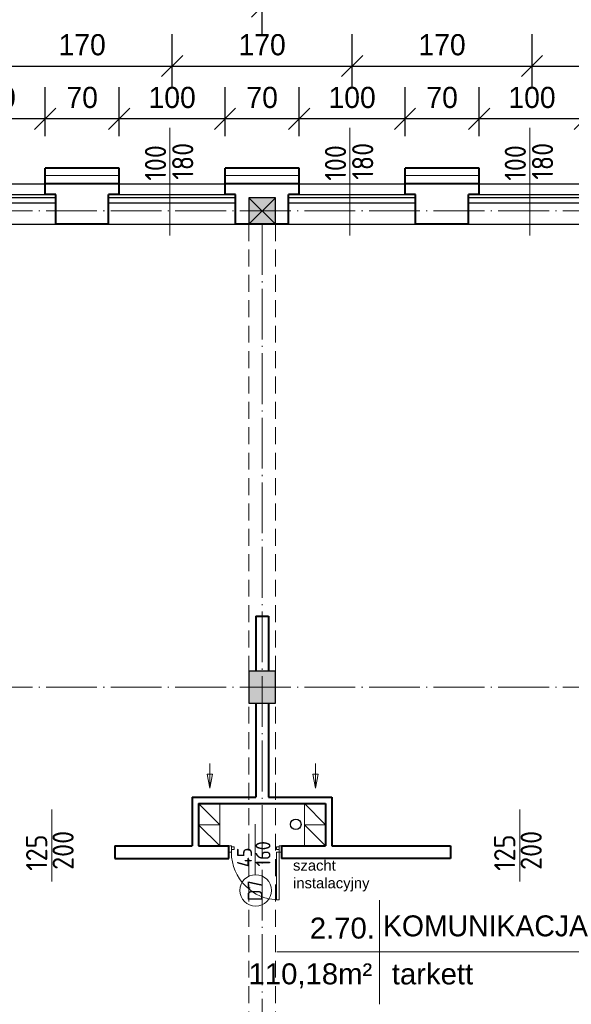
# Model space of a CAD drawing. Header units: millimetres. Extents: x -32003 to -19505, y 17931 to 29358.
# Tile 76 of 92: x -24683 to -24162, y 27464 to 28395. Entities that reach past the tile are written whole.
import ezdxf

# ---------------------------------------------------------------- set-up
doc = ezdxf.new("R2010")
doc.units = ezdxf.units.MM
doc.header["$PDMODE"] = 3
for name, pattern in [('ACAD_ISO03W100', [30, 12, -18]), ('ACAD_ISO04W100', [30.5, 24, -3, 0.5, -3]), ('KRESKOWA_X2', [12, 8, -4])]:
    doc.linetypes.add(name, pattern=pattern)
for name, color, linetype, lineweight in [('_wymiary', 1, 'Continuous', 9), ('drzwi', 140, 'Continuous', 13), ('KOMINY', 43, 'Continuous', 15), ('opisy drzwi', 40, 'Continuous', 13), ('opisy pom', 3, 'Continuous', 18), ('przerywana', 7, 'KRESKOWA_X2', 5), ('sciany', 4, 'Continuous', 40), ('symetria', 7, 'ACAD_ISO03W100', 5), ('SZRAF', 51, 'Continuous', 9), ('słupy', 2, 'Continuous', 30), ('ściana', 4, 'Continuous', 40)]:
    doc.layers.add(name, color=color, linetype=linetype, lineweight=lineweight)
doc.layers.add('kanalizacja', color=210, linetype='Continuous')
doc.styles.add('ISO', font='isocp.shx')
doc.styles.add('ROMANS', font='ROMANS')
doc.styles.add('SYSTEM', font='TXT')
doc.linetypes.add('BATTING', pattern='A,0.0001,-0.1,[134,ltypeshp.shx,S=0.1,R=0,X=-0.1,Y=0],-0.2,[134,ltypeshp.shx,S=0.1,R=180,X=0.1,Y=0],-0.1', length=0.4001)
doc.dimstyles.new('Jacek2', dxfattribs={"dimscale": 2, "dimtxt": 10, "dimasz": 10, "dimexe": 15, "dimexo": 15, "dimgap": 5, "dimtad": 1, "dimdec": 0, "dimrnd": 0.5, "dimzin": 0, "dimdsep": 46, "dimtxsty": 'Standard', "dimblk": 'OBLIQUE', "dimcen": 0, "dimdle": 5, "dimadec": 1, "dimazin": 0, "dimtfac": 1, "dimtdec": 0, "dimtofl": 0, "dimtmove": 0, "dimatfit": 3, "dimfxl": 0, "dimtolj": 1, "dimtzin": 0, "dimarcsym": 0})

# ---------------------------------------------------------------- blocks, each defined once
blk = doc.blocks.new('_OBLIQUE')
at = {"color": 0, "linetype": 'ByBlock'}
blk.add_line((-0.5, -0.5), (0.5, 0.5), dxfattribs=at)
blk = doc.blocks.new('*D486')
at = {"layer": '_wymiary', "color": 0, "lineweight": -2}
for p, q in [((-24248.67, 28284.45), (-24248.67, 28331.02)), ((-24148.8, 28284.45), (-24148.8, 28331.02)), ((-24138.8, 28301.02), (-24258.67, 28301.02))]:
    blk.add_line(p, q, dxfattribs=at)
at = {"layer": 'Defpoints', "color": 0}
for p in [(-24248.67, 28301.02), (-24248.67, 28254.45), (-24148.8, 28254.45)]:
    blk.add_point(p, dxfattribs=at)
at = {"layer": '_wymiary', "color": 0, "lineweight": -2, "xscale": 20, "yscale": 20, "zscale": 20, "rotation": 180}
blk.add_blockref('_OBLIQUE', (-24248.67, 28301.02), dxfattribs=at)
at = {"layer": '_wymiary', "color": 0, "lineweight": -2, "xscale": 20, "yscale": 20, "zscale": 20}
blk.add_blockref('_OBLIQUE', (-24148.8, 28301.02), dxfattribs=at)
at = {"layer": '_wymiary', "color": 0, "insert": (-24198.73, 28321.02), "char_height": 20, "attachment_point": 5}
blk.add_mtext('\\A1;100', dxfattribs=at)
blk = doc.blocks.new('*D487')
at = {"layer": '_wymiary', "color": 0, "lineweight": -2}
for p, q in [((-24318.67, 28284.45), (-24318.67, 28331.02)), ((-24248.67, 28284.45), (-24248.67, 28331.02)), ((-24238.67, 28301.02), (-24328.67, 28301.02))]:
    blk.add_line(p, q, dxfattribs=at)
at = {"layer": 'Defpoints', "color": 0}
for p in [(-24318.67, 28301.02), (-24318.67, 28254.45), (-24248.67, 28254.45)]:
    blk.add_point(p, dxfattribs=at)
at = {"layer": '_wymiary', "color": 0, "lineweight": -2, "xscale": 20, "yscale": 20, "zscale": 20, "rotation": 180}
blk.add_blockref('_OBLIQUE', (-24318.67, 28301.02), dxfattribs=at)
at = {"layer": '_wymiary', "color": 0, "lineweight": -2, "xscale": 20, "yscale": 20, "zscale": 20}
blk.add_blockref('_OBLIQUE', (-24248.67, 28301.02), dxfattribs=at)
at = {"layer": '_wymiary', "color": 0, "insert": (-24283.67, 28321.02), "char_height": 20, "attachment_point": 5}
blk.add_mtext('\\A1;70', dxfattribs=at)
blk = doc.blocks.new('*D488')
at = {"layer": '_wymiary', "color": 0, "lineweight": -2}
for p, q in [((-24418.67, 28284.45), (-24418.67, 28331.02)), ((-24318.67, 28284.45), (-24318.67, 28331.02)), ((-24308.67, 28301.02), (-24428.67, 28301.02))]:
    blk.add_line(p, q, dxfattribs=at)
at = {"layer": 'Defpoints', "color": 0}
for p in [(-24418.67, 28301.02), (-24418.67, 28254.45), (-24318.67, 28254.45)]:
    blk.add_point(p, dxfattribs=at)
at = {"layer": '_wymiary', "color": 0, "lineweight": -2, "xscale": 20, "yscale": 20, "zscale": 20, "rotation": 180}
blk.add_blockref('_OBLIQUE', (-24418.67, 28301.02), dxfattribs=at)
at = {"layer": '_wymiary', "color": 0, "lineweight": -2, "xscale": 20, "yscale": 20, "zscale": 20}
blk.add_blockref('_OBLIQUE', (-24318.67, 28301.02), dxfattribs=at)
at = {"layer": '_wymiary', "color": 0, "insert": (-24368.67, 28321.02), "char_height": 20, "attachment_point": 5}
blk.add_mtext('\\A1;100', dxfattribs=at)
blk = doc.blocks.new('*D489')
at = {"layer": '_wymiary', "color": 0, "lineweight": -2}
for p, q in [((-24488.67, 28284.45), (-24488.67, 28331.02)), ((-24418.67, 28284.45), (-24418.67, 28331.02)), ((-24408.67, 28301.02), (-24498.67, 28301.02))]:
    blk.add_line(p, q, dxfattribs=at)
at = {"layer": 'Defpoints', "color": 0}
for p in [(-24488.67, 28301.02), (-24488.67, 28254.45), (-24418.67, 28254.45)]:
    blk.add_point(p, dxfattribs=at)
at = {"layer": '_wymiary', "color": 0, "lineweight": -2, "xscale": 20, "yscale": 20, "zscale": 20, "rotation": 180}
blk.add_blockref('_OBLIQUE', (-24488.67, 28301.02), dxfattribs=at)
at = {"layer": '_wymiary', "color": 0, "lineweight": -2, "xscale": 20, "yscale": 20, "zscale": 20}
blk.add_blockref('_OBLIQUE', (-24418.67, 28301.02), dxfattribs=at)
at = {"layer": '_wymiary', "color": 0, "insert": (-24453.67, 28321.02), "char_height": 20, "attachment_point": 5}
blk.add_mtext('\\A1;70', dxfattribs=at)
blk = doc.blocks.new('*D490')
at = {"layer": '_wymiary', "color": 0, "lineweight": -2}
for p, q in [((-24588.67, 28284.45), (-24588.67, 28331.02)), ((-24488.67, 28284.45), (-24488.67, 28331.02)), ((-24478.67, 28301.02), (-24598.67, 28301.02))]:
    blk.add_line(p, q, dxfattribs=at)
at = {"layer": 'Defpoints', "color": 0}
for p in [(-24588.67, 28301.02), (-24588.67, 28254.45), (-24488.67, 28254.45)]:
    blk.add_point(p, dxfattribs=at)
at = {"layer": '_wymiary', "color": 0, "lineweight": -2, "xscale": 20, "yscale": 20, "zscale": 20, "rotation": 180}
blk.add_blockref('_OBLIQUE', (-24588.67, 28301.02), dxfattribs=at)
at = {"layer": '_wymiary', "color": 0, "lineweight": -2, "xscale": 20, "yscale": 20, "zscale": 20}
blk.add_blockref('_OBLIQUE', (-24488.67, 28301.02), dxfattribs=at)
at = {"layer": '_wymiary', "color": 0, "insert": (-24538.67, 28321.02), "char_height": 20, "attachment_point": 5}
blk.add_mtext('\\A1;100', dxfattribs=at)
blk = doc.blocks.new('*D491')
at = {"layer": '_wymiary', "color": 0, "lineweight": -2}
for p, q in [((-24658.67, 28284.45), (-24658.67, 28331.02)), ((-24588.67, 28284.45), (-24588.67, 28331.02)), ((-24578.67, 28301.02), (-24668.67, 28301.02))]:
    blk.add_line(p, q, dxfattribs=at)
at = {"layer": 'Defpoints', "color": 0}
for p in [(-24658.67, 28301.02), (-24658.67, 28254.45), (-24588.67, 28254.45)]:
    blk.add_point(p, dxfattribs=at)
at = {"layer": '_wymiary', "color": 0, "lineweight": -2, "xscale": 20, "yscale": 20, "zscale": 20, "rotation": 180}
blk.add_blockref('_OBLIQUE', (-24658.67, 28301.02), dxfattribs=at)
at = {"layer": '_wymiary', "color": 0, "lineweight": -2, "xscale": 20, "yscale": 20, "zscale": 20}
blk.add_blockref('_OBLIQUE', (-24588.67, 28301.02), dxfattribs=at)
at = {"layer": '_wymiary', "color": 0, "insert": (-24623.67, 28321.02), "char_height": 20, "attachment_point": 5}
blk.add_mtext('\\A1;70', dxfattribs=at)
blk = doc.blocks.new('*D492')
at = {"layer": '_wymiary', "color": 0, "lineweight": -2}
for p, q in [((-24758.67, 28284.45), (-24758.67, 28331.02)), ((-24658.67, 28284.45), (-24658.67, 28331.02)), ((-24648.67, 28301.02), (-24768.67, 28301.02))]:
    blk.add_line(p, q, dxfattribs=at)
at = {"layer": 'Defpoints', "color": 0}
for p in [(-24758.67, 28301.02), (-24758.67, 28254.45), (-24658.67, 28254.45)]:
    blk.add_point(p, dxfattribs=at)
at = {"layer": '_wymiary', "color": 0, "lineweight": -2, "xscale": 20, "yscale": 20, "zscale": 20, "rotation": 180}
blk.add_blockref('_OBLIQUE', (-24758.67, 28301.02), dxfattribs=at)
at = {"layer": '_wymiary', "color": 0, "lineweight": -2, "xscale": 20, "yscale": 20, "zscale": 20}
blk.add_blockref('_OBLIQUE', (-24658.67, 28301.02), dxfattribs=at)
at = {"layer": '_wymiary', "color": 0, "insert": (-24708.67, 28321.02), "char_height": 20, "attachment_point": 5}
blk.add_mtext('\\A1;100', dxfattribs=at)
blk = doc.blocks.new('*D532')
at = {"layer": '_wymiary', "color": 0, "lineweight": -2}
for p, q in [((-24708.67, 28331.02), (-24708.67, 28380.82)), ((-24538.67, 28331.02), (-24538.67, 28380.82)), ((-24718.67, 28350.82), (-24528.67, 28350.82))]:
    blk.add_line(p, q, dxfattribs=at)
at = {"layer": 'Defpoints', "color": 0}
for p in [(-24538.67, 28350.82), (-24708.67, 28301.02), (-24538.67, 28301.02)]:
    blk.add_point(p, dxfattribs=at)
at = {"layer": '_wymiary', "color": 0, "lineweight": -2, "xscale": 20, "yscale": 20, "zscale": 20, "rotation": 180}
blk.add_blockref('_OBLIQUE', (-24708.67, 28350.82), dxfattribs=at)
at = {"layer": '_wymiary', "color": 0, "lineweight": -2, "xscale": 20, "yscale": 20, "zscale": 20}
blk.add_blockref('_OBLIQUE', (-24538.67, 28350.82), dxfattribs=at)
at = {"layer": '_wymiary', "color": 0, "insert": (-24623.67, 28370.82), "char_height": 20, "attachment_point": 5}
blk.add_mtext('\\A1;170', dxfattribs=at)
blk = doc.blocks.new('*D533')
at = {"layer": '_wymiary', "color": 0, "lineweight": -2}
for p, q in [((-24538.67, 28331.02), (-24538.67, 28380.82)), ((-24368.67, 28331.02), (-24368.67, 28380.82)), ((-24548.67, 28350.82), (-24358.67, 28350.82))]:
    blk.add_line(p, q, dxfattribs=at)
at = {"layer": 'Defpoints', "color": 0}
for p in [(-24368.67, 28350.82), (-24538.67, 28301.02), (-24368.67, 28301.02)]:
    blk.add_point(p, dxfattribs=at)
at = {"layer": '_wymiary', "color": 0, "lineweight": -2, "xscale": 20, "yscale": 20, "zscale": 20, "rotation": 180}
blk.add_blockref('_OBLIQUE', (-24538.67, 28350.82), dxfattribs=at)
at = {"layer": '_wymiary', "color": 0, "lineweight": -2, "xscale": 20, "yscale": 20, "zscale": 20}
blk.add_blockref('_OBLIQUE', (-24368.67, 28350.82), dxfattribs=at)
at = {"layer": '_wymiary', "color": 0, "insert": (-24453.67, 28370.82), "char_height": 20, "attachment_point": 5}
blk.add_mtext('\\A1;170', dxfattribs=at)
blk = doc.blocks.new('*D534')
at = {"layer": '_wymiary', "color": 0, "lineweight": -2}
for p, q in [((-24368.67, 28331.02), (-24368.67, 28380.82)), ((-24198.73, 28331.02), (-24198.73, 28380.82)), ((-24378.67, 28350.82), (-24188.73, 28350.82))]:
    blk.add_line(p, q, dxfattribs=at)
at = {"layer": 'Defpoints', "color": 0}
for p in [(-24198.73, 28350.82), (-24368.67, 28301.02), (-24198.73, 28301.02)]:
    blk.add_point(p, dxfattribs=at)
at = {"layer": '_wymiary', "color": 0, "lineweight": -2, "xscale": 20, "yscale": 20, "zscale": 20, "rotation": 180}
blk.add_blockref('_OBLIQUE', (-24368.67, 28350.82), dxfattribs=at)
at = {"layer": '_wymiary', "color": 0, "lineweight": -2, "xscale": 20, "yscale": 20, "zscale": 20}
blk.add_blockref('_OBLIQUE', (-24198.73, 28350.82), dxfattribs=at)
at = {"layer": '_wymiary', "color": 0, "insert": (-24283.7, 28370.82), "char_height": 20, "attachment_point": 5}
blk.add_mtext('\\A1;170', dxfattribs=at)
blk = doc.blocks.new('*D535')
at = {"layer": '_wymiary', "color": 0, "lineweight": -2}
for p, q in [((-24198.73, 28331.02), (-24198.73, 28380.82)), ((-24028.8, 28331.02), (-24028.8, 28380.82)), ((-24208.73, 28350.82), (-24018.8, 28350.82))]:
    blk.add_line(p, q, dxfattribs=at)
at = {"layer": 'Defpoints', "color": 0}
for p in [(-24028.8, 28350.82), (-24198.73, 28301.02), (-24028.8, 28301.02)]:
    blk.add_point(p, dxfattribs=at)
at = {"layer": '_wymiary', "color": 0, "lineweight": -2, "xscale": 20, "yscale": 20, "zscale": 20, "rotation": 180}
blk.add_blockref('_OBLIQUE', (-24198.73, 28350.82), dxfattribs=at)
at = {"layer": '_wymiary', "color": 0, "lineweight": -2, "xscale": 20, "yscale": 20, "zscale": 20}
blk.add_blockref('_OBLIQUE', (-24028.8, 28350.82), dxfattribs=at)
at = {"layer": '_wymiary', "color": 0, "insert": (-24113.77, 28370.82), "char_height": 20, "attachment_point": 5}
blk.add_mtext('\\A1;170', dxfattribs=at)
blk = doc.blocks.new('*D572')
at = {"layer": '_wymiary', "color": 0, "lineweight": -2}
for p, q in [((-24453.67, 28380.82), (-24453.67, 28437.13)), ((-24113.77, 28380.82), (-24113.77, 28437.13)), ((-24103.77, 28407.13), (-24463.67, 28407.13))]:
    blk.add_line(p, q, dxfattribs=at)
at = {"layer": 'Defpoints', "color": 0}
for p in [(-24453.67, 28407.13), (-24453.67, 28350.82), (-24113.77, 28350.82)]:
    blk.add_point(p, dxfattribs=at)
at = {"layer": '_wymiary', "color": 0, "lineweight": -2, "xscale": 20, "yscale": 20, "zscale": 20, "rotation": 180}
blk.add_blockref('_OBLIQUE', (-24453.67, 28407.13), dxfattribs=at)
at = {"layer": '_wymiary', "color": 0, "lineweight": -2, "xscale": 20, "yscale": 20, "zscale": 20}
blk.add_blockref('_OBLIQUE', (-24113.77, 28407.13), dxfattribs=at)
at = {"layer": '_wymiary', "color": 0, "insert": (-24283.72, 28427.13), "char_height": 20, "attachment_point": 5}
blk.add_mtext('\\A1;340', dxfattribs=at)
blk = doc.blocks.new('*D573')
at = {"layer": '_wymiary', "color": 0, "lineweight": -2}
for p, q in [((-24793.67, 28380.82), (-24793.67, 28437.13)), ((-24453.67, 28380.82), (-24453.67, 28437.13)), ((-24443.67, 28407.13), (-24803.67, 28407.13))]:
    blk.add_line(p, q, dxfattribs=at)
at = {"layer": 'Defpoints', "color": 0}
for p in [(-24793.67, 28407.13), (-24793.67, 28350.82), (-24453.67, 28350.82)]:
    blk.add_point(p, dxfattribs=at)
at = {"layer": '_wymiary', "color": 0, "lineweight": -2, "xscale": 20, "yscale": 20, "zscale": 20, "rotation": 180}
blk.add_blockref('_OBLIQUE', (-24793.67, 28407.13), dxfattribs=at)
at = {"layer": '_wymiary', "color": 0, "lineweight": -2, "xscale": 20, "yscale": 20, "zscale": 20}
blk.add_blockref('_OBLIQUE', (-24453.67, 28407.13), dxfattribs=at)
at = {"layer": '_wymiary', "color": 0, "insert": (-24623.67, 28427.13), "char_height": 20, "attachment_point": 5}
blk.add_mtext('\\A1;340', dxfattribs=at)

msp = doc.modelspace()

# ---------------------------------------------------------------- hatches: boundary and pattern name
at = {"layer": 'SZRAF'}
msp.add_hatch(color=256, dxfattribs=at).paths.add_polyline_path([(-24466.17, 28201.45), (-24441.17, 28201.45), (-24441.17, 28226.45), (-24466.17, 28226.45)])
h = msp.add_hatch(color=256, dxfattribs=at)
h.dxf.hatch_style = 1
h.paths.add_polyline_path([(-24466.17, 27763.95), (-24453.67, 27763.95), (-24453.67, 27778.95), (-24466.17, 27778.95)])
h.paths.add_polyline_path([(-24453.67, 27763.95), (-24466.17, 27763.95), (-24466.17, 27748.95), (-24453.67, 27748.95)])
h.paths.add_polyline_path([(-24453.67, 27763.95), (-24441.17, 27763.95), (-24441.17, 27778.95), (-24453.67, 27778.95)])
h.paths.add_polyline_path([(-24453.67, 27748.95), (-24441.17, 27748.95), (-24441.17, 27763.95), (-24453.67, 27763.95)])

# ---------------------------------------------------------------- linework, layer by layer
for p, q in [((-27768.67, 28239.45), (-24079.17, 28239.45)), ((-27428.67, 28239.45), (-23739.17, 28239.45)), ((-27088.67, 28239.45), (-23399.17, 28239.45)), ((-24479.17, 28239.45), (-23737.8, 28239.45)), ((-24766.67, 28229.45), (-24648.67, 28229.45)), ((-24598.67, 28229.45), (-24480.67, 28229.45)), ((-24426.67, 28229.45), (-24308.67, 28229.45)), ((-24258.67, 28229.45), (-24140.8, 28229.45)), ((-24648.67, 28226.45), (-24768.67, 28226.45)), ((-24648.67, 28221.38), (-24768.67, 28221.38)), ((-24478.67, 28226.45), (-24598.67, 28226.45)), ((-24478.67, 28221.38), (-24598.67, 28221.38)), ((-24308.67, 28226.45), (-24428.67, 28226.45)), ((-24308.67, 28221.38), (-24428.67, 28221.38)), ((-24132.8, 28226.45), (-24258.67, 28226.45)), ((-24132.8, 28221.38), (-24258.67, 28221.38)), ((-27768.67, 28201.45), (-23414.67, 28201.45)), ((-27428.67, 28201.45), (-23074.67, 28201.45)), ((-27088.67, 28201.45), (-22734.67, 28201.45)), ((-24387.67, 27659.95), (-24387.67, 27613.95))]:
    msp.add_line(p, q)
at = {"layer": 'drzwi'}
for points in [[(-24482.67, 27613.95, 0), (-24485.17, 27613.95, 0), (-24485.17, 27607.95, 0), (-24482.67, 27607.95, 0), (-24482.67, 27613.95, 0)], [(-24437.72, 27613.95, 0), (-24435.22, 27613.95, 0), (-24435.22, 27607.95, 0), (-24437.72, 27607.95, 0), (-24437.72, 27613.95, 0)], [(-24482.67, 27612.95, 0), (-24480.17, 27612.95, 0), (-24480.17, 27610.45, 0), (-24482.67, 27610.45, 0), (-24482.67, 27612.95, 0)], [(-24437.72, 27612.95, 0), (-24440.21, 27612.95, 0), (-24440.21, 27610.45, 0), (-24437.72, 27610.45, 0), (-24437.72, 27612.95, 0)], [(-24437.72, 27607.95, 0), (-24440.21, 27607.95, 0), (-24440.21, 27563, 0), (-24437.72, 27563, 0), (-24437.72, 27607.95, 0)]]:
    msp.add_polyline3d(points, dxfattribs=at)
msp.add_arc((-24437.72, 27607.95), 44.96, 180, 270, dxfattribs=at)
at = {"layer": 'kanalizacja'}
msp.add_circle((-24421.91, 27634.31), 5, dxfattribs=at)
at = {"layer": 'KOMINY'}
for p, q in [((-24513.67, 27613.95), (-24513.67, 27653.95)), ((-24513.67, 27653.95), (-24493.67, 27633.95)), ((-24493.67, 27613.95), (-24493.67, 27653.95)), ((-24413.67, 27613.95), (-24413.67, 27653.95)), ((-24413.67, 27653.95), (-24393.67, 27633.95)), ((-24513.67, 27633.95), (-24493.67, 27613.95)), ((-24413.67, 27633.95), (-24393.67, 27613.95))]:
    msp.add_line(p, q, dxfattribs=at)
for points in [[(-24503.07, 27691.9), (-24503.07, 27668.63), (-24505.61, 27681.75), (-24500.49, 27681.75), (-24503.07, 27668.63)], [(-24403.36, 27691.9), (-24403.36, 27668.63), (-24405.9, 27681.75), (-24400.78, 27681.75), (-24403.36, 27668.63)]]:
    msp.add_lwpolyline(points, dxfattribs=at)
for points in [[(-24493.67, 27633.95), (-24513.67, 27633.95), (-24513.67, 27653.95), (-24493.67, 27653.95)], [(-24393.67, 27633.95), (-24413.67, 27633.95), (-24413.67, 27653.95), (-24393.67, 27653.95)], [(-24493.67, 27613.95), (-24513.67, 27613.95), (-24513.67, 27633.95), (-24493.67, 27633.95)], [(-24393.67, 27613.95), (-24413.67, 27613.95), (-24413.67, 27633.95), (-24393.67, 27633.95)]]:
    msp.add_lwpolyline(points, close=True, dxfattribs=at)
at = {"layer": 'opisy drzwi'}
for p, q in [((-24540.7, 28190.66), (-24540.7, 28292.42)), ((-24370.7, 28190.66), (-24370.7, 28292.42)), ((-24200.83, 28190.66), (-24200.83, 28292.42)), ((-24652.25, 27580.46), (-24652.25, 27648.33)), ((-24210.1, 27580.46), (-24210.1, 27648.33)), ((-24460.19, 27586.85), (-24460.19, 27634.36))]:
    msp.add_line(p, q, dxfattribs=at)
msp.add_circle((-24459.82, 27571.84), 14.88, dxfattribs=at)
at = {"layer": 'opisy pom'}
for p, q in [((-24342.73, 27562.75), (-24342.73, 27464.42)), ((-24439.91, 27513.92), (-24111.19, 27513.92))]:
    msp.add_line(p, q, dxfattribs=at)
at = {"layer": 'przerywana', "ltscale": 2}
for p, q in [((-24466.17, 28201.45), (-24466.17, 26876.45)), ((-24441.17, 28201.45), (-24441.17, 26876.45))]:
    msp.add_line(p, q, dxfattribs=at)
at = {"layer": 'sciany', "ltscale": 2}
for p, q in [((-24459.67, 27831.15), (-24459.67, 27778.95)), ((-24447.67, 27831.15), (-24447.67, 27778.95)), ((-24459.67, 27748.95), (-24459.67, 27659.95)), ((-24447.67, 27748.95), (-24447.67, 27659.95))]:
    msp.add_line(p, q, dxfattribs=at)
at = {"layer": 'sciany'}
for p, q in [((-24459.67, 27831.15), (-24447.67, 27831.15)), ((-24519.67, 27659.95), (-24459.67, 27659.95)), ((-24519.67, 27659.95), (-24519.67, 27613.95)), ((-24447.67, 27659.95), (-24387.67, 27659.95)), ((-24387.67, 27659.95), (-24387.67, 27613.95)), ((-24513.67, 27653.95), (-24393.67, 27653.95)), ((-24513.67, 27653.95), (-24513.67, 27613.95)), ((-24393.67, 27653.95), (-24393.67, 27613.95)), ((-24592.95, 27613.95), (-24519.67, 27613.95)), ((-24592.95, 27613.95), (-24592.95, 27601.95)), ((-24513.67, 27613.95), (-24485.17, 27613.95)), ((-24485.17, 27601.95), (-24485.17, 27613.95)), ((-24435.22, 27613.95), (-24393.67, 27613.95)), ((-24435.22, 27613.95), (-24435.22, 27601.95)), ((-24387.67, 27613.95), (-24275.79, 27613.95)), ((-24275.79, 27613.95), (-24275.79, 27601.95)), ((-24592.95, 27601.95), (-24485.17, 27601.95)), ((-24275.79, 27601.95), (-24435.22, 27601.95))]:
    msp.add_line(p, q, dxfattribs=at)
at = {"layer": 'symetria', "linetype": 'ACAD_ISO04W100', "ltscale": 2}
for p, q in [((-27768.67, 28213.95), (-19699.1, 28213.95)), ((-24453.67, 28201.45), (-24453.67, 26638.5)), ((-27768.67, 27763.95), (-19699.1, 27763.95))]:
    msp.add_line(p, q, dxfattribs=at)
at = {"layer": 'SZRAF', "linetype": 'BATTING', "ltscale": 14}
for p, q in [((-24588.67, 28247.45), (-24658.67, 28247.45)), ((-24418.67, 28247.45), (-24488.67, 28247.45)), ((-24248.67, 28247.45), (-24318.67, 28247.45))]:
    msp.add_line(p, q, dxfattribs=at)
at = {"layer": 'SZRAF'}
for p, q in [((-24466.17, 28226.45), (-24441.17, 28201.45)), ((-24466.17, 28201.45), (-24441.17, 28226.45))]:
    msp.add_line(p, q, dxfattribs=at)
at = {"layer": 'słupy'}
for points in [[(-24466.17, 28201.45), (-24441.17, 28201.45), (-24441.17, 28226.45), (-24466.17, 28226.45)], [(-24466.17, 27748.95), (-24441.17, 27748.95), (-24441.17, 27778.95), (-24466.17, 27778.95)]]:
    msp.add_lwpolyline(points, close=True, dxfattribs=at)
at = {"layer": 'ściana'}
for p, q in [((-24588.67, 28254.45), (-24658.67, 28254.45)), ((-24658.67, 28229.45), (-24658.67, 28254.45)), ((-24588.67, 28229.45), (-24588.67, 28254.45)), ((-24418.67, 28254.45), (-24488.67, 28254.45)), ((-24488.67, 28229.45), (-24488.67, 28254.45)), ((-24418.67, 28229.45), (-24418.67, 28254.45)), ((-24248.67, 28254.45), (-24318.67, 28254.45)), ((-24318.67, 28229.45), (-24318.67, 28254.45)), ((-24248.67, 28229.45), (-24248.67, 28254.45)), ((-24588.67, 28239.45), (-24658.67, 28239.45)), ((-24658.67, 28229.45), (-24658.67, 28239.45)), ((-24588.67, 28239.45), (-24658.67, 28239.45)), ((-24588.67, 28229.45), (-24588.67, 28239.45)), ((-24418.67, 28239.45), (-24488.67, 28239.45)), ((-24488.67, 28229.45), (-24488.67, 28239.45)), ((-24418.67, 28239.45), (-24488.67, 28239.45)), ((-24418.67, 28229.45), (-24418.67, 28239.45)), ((-24248.67, 28239.45), (-24318.67, 28239.45)), ((-24318.67, 28229.45), (-24318.67, 28239.45)), ((-24248.67, 28239.45), (-24318.67, 28239.45)), ((-24248.67, 28229.45), (-24248.67, 28239.45)), ((-24648.67, 28229.45), (-24658.67, 28229.45)), ((-24648.67, 28229.45), (-24658.67, 28229.45)), ((-24648.67, 28201.45), (-24648.67, 28229.45)), ((-24648.67, 28201.45), (-24648.67, 28229.45)), ((-24598.67, 28201.45), (-24598.67, 28229.45)), ((-24588.67, 28229.45), (-24598.67, 28229.45)), ((-24598.67, 28201.45), (-24598.67, 28229.45)), ((-24588.67, 28229.45), (-24598.67, 28229.45)), ((-24478.67, 28229.45), (-24488.67, 28229.45)), ((-24478.67, 28229.45), (-24488.67, 28229.45)), ((-24478.67, 28201.45), (-24478.67, 28229.45)), ((-24478.67, 28201.45), (-24478.67, 28229.45)), ((-24428.67, 28201.45), (-24428.67, 28229.45)), ((-24418.67, 28229.45), (-24428.67, 28229.45)), ((-24428.67, 28201.45), (-24428.67, 28229.45)), ((-24418.67, 28229.45), (-24428.67, 28229.45)), ((-24308.67, 28229.45), (-24318.67, 28229.45)), ((-24308.67, 28229.45), (-24318.67, 28229.45)), ((-24308.67, 28201.45), (-24308.67, 28229.45)), ((-24308.67, 28201.45), (-24308.67, 28229.45)), ((-24258.67, 28201.45), (-24258.67, 28229.45)), ((-24248.67, 28229.45), (-24258.67, 28229.45)), ((-24258.67, 28201.45), (-24258.67, 28229.45)), ((-24248.67, 28229.45), (-24258.67, 28229.45)), ((-24598.67, 28201.45), (-24648.67, 28201.45)), ((-24598.67, 28201.45), (-24648.67, 28201.45)), ((-24428.67, 28201.45), (-24478.67, 28201.45)), ((-24428.67, 28201.45), (-24478.67, 28201.45)), ((-24258.67, 28201.45), (-24308.67, 28201.45)), ((-24258.67, 28201.45), (-24308.67, 28201.45))]:
    msp.add_line(p, q, dxfattribs=at)

# ---------------------------------------------------------------- texts
at = {"layer": 'opisy drzwi', "style": 'ISO'}
for s, height, p in [('100', 20, (-24544.36, 28242.49)), ('180', 20, (-24518.64, 28243.41)), ('100', 20, (-24374.36, 28242.49)), ('180', 20, (-24348.64, 28243.41)), ('100', 20, (-24204.49, 28242.49)), ('180', 20, (-24178.77, 28243.41)), ('125', 20, (-24656.7, 27590.36)), ('200', 20, (-24631.69, 27591.27)), ('125', 20, (-24214.54, 27590.36)), ('200', 20, (-24189.54, 27591.27)), ('160', 14, (-24445.8, 27594.41)), ('45', 14, (-24463.3, 27593.77)), ('D7', 14, (-24453.42, 27561.83))]:
    msp.add_text(s, height=height, rotation=90, dxfattribs=at).set_placement(p)
at = {"layer": 'opisy pom', "attachment_point": 1}
for s, insert, char_height, style in [('{\\fArial|b0|i0|c238|p34;szacht\\Pinstalacyjny}', (-24424.46, 27600.53), 10, 'ROMANS'), ('{\\fArial|b0|i0|c238|p34;        KOMUNIKACJA}', (-24401.06, 27548.28), 19.8, 'SYSTEM'), ('{\\fArial|b0|i0|c238|p34;        2.70.}', (-24470.11, 27546.18), 19.8, 'SYSTEM'), ('{\\fArial|b0|i0|c238|p34;110,18m² }', (-24466.47, 27502.95), 19.8, 'SYSTEM'), ('{\\fArial|b0|i0|c238|p34;tarkett}', (-24331.17, 27502.87), 19.8, 'SYSTEM')]:
    msp.add_mtext(s, dxfattribs=dict(at, insert=insert, char_height=char_height, style=style))

# ---------------------------------------------------------------- dimensions: what is measured, and where the dimension line sits
at = {"layer": '_wymiary'}
for base, p1, p2, picture, middle in [((-24793.67, 28407.13), (-24453.67, 28350.82), (-24793.67, 28350.82), '*D573', (-24623.67, 28427.13)), ((-24453.67, 28407.13), (-24113.77, 28350.82), (-24453.67, 28350.82), '*D572', (-24283.72, 28427.13)), ((-24538.67, 28350.82), (-24708.67, 28301.02), (-24538.67, 28301.02), '*D532', (-24623.67, 28370.82)), ((-24368.67, 28350.82), (-24538.67, 28301.02), (-24368.67, 28301.02), '*D533', (-24453.67, 28370.82)), ((-24198.73, 28350.82), (-24368.67, 28301.02), (-24198.73, 28301.02), '*D534', (-24283.7, 28370.82)), ((-24028.8, 28350.82), (-24198.73, 28301.02), (-24028.8, 28301.02), '*D535', (-24113.77, 28370.82)), ((-24758.67, 28301.02), (-24658.67, 28254.45), (-24758.67, 28254.45), '*D492', (-24708.67, 28321.02)), ((-24658.67, 28301.02), (-24588.67, 28254.45), (-24658.67, 28254.45), '*D491', (-24623.67, 28321.02)), ((-24588.67, 28301.02), (-24488.67, 28254.45), (-24588.67, 28254.45), '*D490', (-24538.67, 28321.02)), ((-24488.67, 28301.02), (-24418.67, 28254.45), (-24488.67, 28254.45), '*D489', (-24453.67, 28321.02)), ((-24418.67, 28301.02), (-24318.67, 28254.45), (-24418.67, 28254.45), '*D488', (-24368.67, 28321.02)), ((-24318.67, 28301.02), (-24248.67, 28254.45), (-24318.67, 28254.45), '*D487', (-24283.67, 28321.02)), ((-24248.67, 28301.02), (-24148.8, 28254.45), (-24248.67, 28254.45), '*D486', (-24198.73, 28321.02))]:
    dim = msp.add_linear_dim(base=base, p1=p1, p2=p2, dimstyle='Jacek2', override={"dimtmove": 1}, dxfattribs=at)
    dim.commit()
    dim.dimension.update_dxf_attribs({"geometry": picture, "text_midpoint": middle})

doc.saveas('drawing.dxf')
